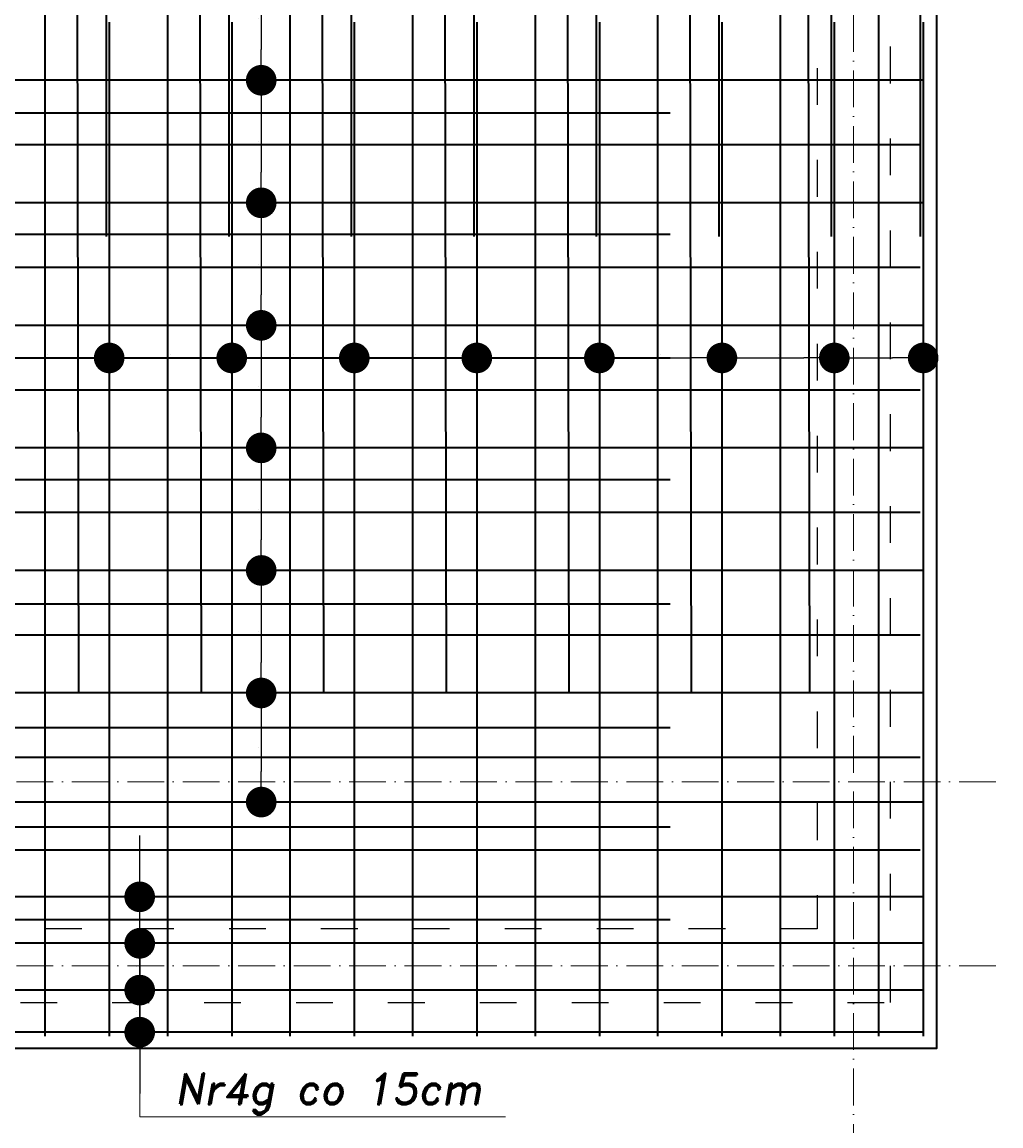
# Model space of a CAD drawing. Header units: millimetres. Extents: x 300938 to 312016, y 11971 to 20881.
# Tile 221 of 239: x 310409 to 310729, y 18312 to 18672. Entities that reach past the tile are written whole.
import ezdxf

# ---------------------------------------------------------------- set-up
doc = ezdxf.new("R2010")
doc.units = ezdxf.units.MM
doc.linetypes.add('ACAD_ISO03W100', pattern=[30, 12, -18])
doc.linetypes.add('ACAD_ISO10W100', pattern=[18, 12, -3, 0, -3])
for name, color, linetype, lineweight in [('konstrukcja', 3, 'Continuous', 35), ('konstrukcja wymiary', 1, 'Continuous', 13), ('opisy', 2, 'Continuous', 18), ('osie', 5, 'ACAD_ISO10W100', 13), ('zbrojenie płyty', 141, 'Continuous', 35)]:
    doc.layers.add(name, color=color, linetype=linetype, lineweight=lineweight)
doc.layers.add('przerywane', color=6, linetype='ACAD_ISO03W100')
doc.styles.add('KONSTRUKCJA', font='romand.shx', dxfattribs={"oblique": 10})
doc.styles.get("Standard").update_dxf_attribs({"font": 'romand.shx', "oblique": 10})
doc.dimstyles.new('150', dxfattribs={"dimtxt": 10, "dimasz": 7, "dimexe": 1.25, "dimexo": 0.625, "dimgap": 3, "dimtad": 1, "dimdec": 0, "dimrnd": 0.5, "dimtxsty": 'KONSTRUKCJA', "dimblk": 'ARCHTICK', "dimcen": 2.5, "dimadec": 0, "dimazin": 0, "dimtfac": 1, "dimtdec": 0, "dimtix": 1, "dimtmove": 0, "dimatfit": 3, "dimfxl": 4, "dimfxlon": 1, "dimarcsym": 0})
doc.dimstyles.new('kropki', dxfattribs={"dimtxt": 0.001, "dimasz": 10, "dimexe": 1.25, "dimexo": 0.625, "dimgap": 1, "dimtad": 1, "dimtxsty": 'Standard', "dimblk": 'DOT', "dimcen": 2.5, "dimadec": 0, "dimazin": 0, "dimtfac": 1, "dimtmove": 0, "dimatfit": 3, "dimfxl": 1, "dimfxlon": 1, "dimarcsym": 0})

# ---------------------------------------------------------------- blocks, each defined once
blk = doc.blocks.new('_Dot')
at = {"color": 0, "linetype": 'ByBlock', "lineweight": -2}
blk.add_line((-0.5, 0), (-1, 0), dxfattribs=at)
at = {"color": 0, "linetype": 'ByBlock', "const_width": 0.5}
blk.add_lwpolyline([(-0.25, 0, 1), (0.25, 0, 1)], format="xyb", close=True, dxfattribs=at)
blk = doc.blocks.new('*D776')
at = {"layer": 'Defpoints', "color": 0, "transparency": 16777216}
for p in [(310476.44, 18693.24), (310476.44, 18653.24), (310487.07, 18653.24)]:
    blk.add_point(p, dxfattribs=at)
at = {"layer": 'konstrukcja wymiary', "color": 0, "lineweight": -2, "transparency": 16777216}
for p, q in [((310486.07, 18693.24), (310488.32, 18693.24)), ((310487.07, 18683.24), (310487.07, 18663.24)), ((310486.07, 18653.24), (310488.32, 18653.24))]:
    blk.add_line(p, q, dxfattribs=at)
at = {"layer": 'konstrukcja wymiary', "color": 0, "lineweight": -2, "transparency": 16777216, "xscale": 10, "yscale": 10, "zscale": 10}
for p, rotation in [((310487.07, 18693.24), 90), ((310487.07, 18653.24), 270)]:
    blk.add_blockref('_Dot', p, dxfattribs=dict(at, rotation=rotation))
at = {"layer": 'konstrukcja wymiary', "color": 0, "transparency": 16777216, "insert": (310486.07, 18673.24), "char_height": 0.001, "attachment_point": 5, "rotation": 90}
blk.add_mtext('40', dxfattribs=at)
blk = doc.blocks.new('*D777')
at = {"layer": 'Defpoints', "color": 0, "transparency": 16777216}
for p in [(310476.44, 18653.24), (310477.44, 18613.24), (310487.07, 18613.24)]:
    blk.add_point(p, dxfattribs=at)
at = {"layer": 'konstrukcja wymiary', "color": 0, "lineweight": -2, "transparency": 16777216}
for p, q in [((310486.07, 18653.24), (310488.32, 18653.24)), ((310487.07, 18643.24), (310487.07, 18623.24)), ((310486.07, 18613.24), (310488.32, 18613.24))]:
    blk.add_line(p, q, dxfattribs=at)
at = {"layer": 'konstrukcja wymiary', "color": 0, "lineweight": -2, "transparency": 16777216, "xscale": 10, "yscale": 10, "zscale": 10}
for p, rotation in [((310487.07, 18653.24), 90), ((310487.07, 18613.24), 270)]:
    blk.add_blockref('_Dot', p, dxfattribs=dict(at, rotation=rotation))
at = {"layer": 'konstrukcja wymiary', "color": 0, "transparency": 16777216, "insert": (310486.07, 18633.24), "char_height": 0.001, "attachment_point": 5, "rotation": 90}
blk.add_mtext('40', dxfattribs=at)
blk = doc.blocks.new('*D778')
at = {"layer": 'Defpoints', "color": 0, "transparency": 16777216}
for p in [(310477.44, 18613.24), (310477.44, 18573.24), (310487.07, 18573.24)]:
    blk.add_point(p, dxfattribs=at)
at = {"layer": 'konstrukcja wymiary', "color": 0, "lineweight": -2, "transparency": 16777216}
for p, q in [((310486.07, 18613.24), (310488.32, 18613.24)), ((310487.07, 18603.24), (310487.07, 18583.24)), ((310486.07, 18573.24), (310488.32, 18573.24))]:
    blk.add_line(p, q, dxfattribs=at)
at = {"layer": 'konstrukcja wymiary', "color": 0, "lineweight": -2, "transparency": 16777216, "xscale": 10, "yscale": 10, "zscale": 10}
for p, rotation in [((310487.07, 18613.24), 90), ((310487.07, 18573.24), 270)]:
    blk.add_blockref('_Dot', p, dxfattribs=dict(at, rotation=rotation))
at = {"layer": 'konstrukcja wymiary', "color": 0, "transparency": 16777216, "insert": (310486.07, 18593.24), "char_height": 0.001, "attachment_point": 5, "rotation": 90}
blk.add_mtext('40', dxfattribs=at)
blk = doc.blocks.new('*D779')
at = {"layer": 'Defpoints', "color": 0, "transparency": 16777216}
for p in [(310477.44, 18573.24), (310477.44, 18533.24), (310487.07, 18533.24)]:
    blk.add_point(p, dxfattribs=at)
at = {"layer": 'konstrukcja wymiary', "color": 0, "lineweight": -2, "transparency": 16777216}
for p, q in [((310486.07, 18573.24), (310488.32, 18573.24)), ((310487.07, 18563.24), (310487.07, 18543.24)), ((310486.07, 18533.24), (310488.32, 18533.24))]:
    blk.add_line(p, q, dxfattribs=at)
at = {"layer": 'konstrukcja wymiary', "color": 0, "lineweight": -2, "transparency": 16777216, "xscale": 10, "yscale": 10, "zscale": 10}
for p, rotation in [((310487.07, 18573.24), 90), ((310487.07, 18533.24), 270)]:
    blk.add_blockref('_Dot', p, dxfattribs=dict(at, rotation=rotation))
at = {"layer": 'konstrukcja wymiary', "color": 0, "transparency": 16777216, "insert": (310486.07, 18553.24), "char_height": 0.001, "attachment_point": 5, "rotation": 90}
blk.add_mtext('40', dxfattribs=at)
blk = doc.blocks.new('*D780')
at = {"layer": 'Defpoints', "color": 0, "transparency": 16777216}
for p in [(310477.44, 18533.24), (310477.44, 18493.24), (310487.07, 18493.24)]:
    blk.add_point(p, dxfattribs=at)
at = {"layer": 'konstrukcja wymiary', "color": 0, "lineweight": -2, "transparency": 16777216}
for p, q in [((310486.07, 18533.24), (310488.32, 18533.24)), ((310487.07, 18523.24), (310487.07, 18503.24)), ((310486.07, 18493.24), (310488.32, 18493.24))]:
    blk.add_line(p, q, dxfattribs=at)
at = {"layer": 'konstrukcja wymiary', "color": 0, "lineweight": -2, "transparency": 16777216, "xscale": 10, "yscale": 10, "zscale": 10}
for p, rotation in [((310487.07, 18533.24), 90), ((310487.07, 18493.24), 270)]:
    blk.add_blockref('_Dot', p, dxfattribs=dict(at, rotation=rotation))
at = {"layer": 'konstrukcja wymiary', "color": 0, "transparency": 16777216, "insert": (310486.07, 18513.24), "char_height": 0.001, "attachment_point": 5, "rotation": 90}
blk.add_mtext('40', dxfattribs=at)
blk = doc.blocks.new('*D781')
at = {"layer": 'Defpoints', "color": 0, "transparency": 16777216}
for p in [(310477.44, 18493.24), (310477.44, 18453.24), (310487.07, 18453.24)]:
    blk.add_point(p, dxfattribs=at)
at = {"layer": 'konstrukcja wymiary', "color": 0, "lineweight": -2, "transparency": 16777216}
for p, q in [((310486.07, 18493.24), (310488.32, 18493.24)), ((310487.07, 18483.24), (310487.07, 18463.24)), ((310486.07, 18453.24), (310488.32, 18453.24))]:
    blk.add_line(p, q, dxfattribs=at)
at = {"layer": 'konstrukcja wymiary', "color": 0, "lineweight": -2, "transparency": 16777216, "xscale": 10, "yscale": 10, "zscale": 10}
for p, rotation in [((310487.07, 18493.24), 90), ((310487.07, 18453.24), 270)]:
    blk.add_blockref('_Dot', p, dxfattribs=dict(at, rotation=rotation))
at = {"layer": 'konstrukcja wymiary', "color": 0, "transparency": 16777216, "insert": (310486.07, 18473.24), "char_height": 0.001, "attachment_point": 5, "rotation": 90}
blk.add_mtext('40', dxfattribs=at)
blk = doc.blocks.new('*D782')
at = {"layer": 'Defpoints', "color": 0, "transparency": 16777216}
for p in [(310477.44, 18453.24), (310477.44, 18417.63), (310487.07, 18417.63)]:
    blk.add_point(p, dxfattribs=at)
at = {"layer": 'konstrukcja wymiary', "color": 0, "lineweight": -2, "transparency": 16777216}
for p, q in [((310486.07, 18453.24), (310488.32, 18453.24)), ((310487.07, 18443.24), (310487.07, 18427.63)), ((310486.07, 18417.63), (310488.32, 18417.63))]:
    blk.add_line(p, q, dxfattribs=at)
at = {"layer": 'konstrukcja wymiary', "color": 0, "lineweight": -2, "transparency": 16777216, "xscale": 10, "yscale": 10, "zscale": 10}
for p, rotation in [((310487.07, 18453.24), 90), ((310487.07, 18417.63), 270)]:
    blk.add_blockref('_Dot', p, dxfattribs=dict(at, rotation=rotation))
at = {"layer": 'konstrukcja wymiary', "color": 0, "transparency": 16777216, "insert": (310486.07, 18435.44), "char_height": 0.001, "attachment_point": 5, "rotation": 90}
blk.add_mtext('35,61', dxfattribs=at)
blk = doc.blocks.new('*D879')
at = {"layer": 'Defpoints', "color": 0, "transparency": 16777216}
for p in [(310436.61, 18356.25), (310447.4, 18356.25), (310436.61, 18342.51)]:
    blk.add_point(p, dxfattribs=at)
at = {"layer": 'konstrukcja wymiary', "color": 0, "lineweight": -2, "transparency": 16777216}
for p, q in [((310447.4, 18366.25), (310447.4, 18376.25)), ((310446.4, 18356.25), (310448.65, 18356.25)), ((310447.4, 18342.51), (310447.4, 18356.25)), ((310446.4, 18342.51), (310448.65, 18342.51)), ((310447.4, 18332.51), (310447.4, 18322.51))]:
    blk.add_line(p, q, dxfattribs=at)
at = {"layer": 'konstrukcja wymiary', "color": 0, "lineweight": -2, "transparency": 16777216, "xscale": 10, "yscale": 10, "zscale": 10}
for p, rotation in [((310447.4, 18356.25), 270), ((310447.4, 18342.51), 90)]:
    blk.add_blockref('_Dot', p, dxfattribs=dict(at, rotation=rotation))
at = {"layer": 'konstrukcja wymiary', "color": 0, "transparency": 16777216, "insert": (310446.4, 18349.38), "char_height": 0.001, "attachment_point": 5, "rotation": 90}
blk.add_mtext('13,74', dxfattribs=at)
blk = doc.blocks.new('*D880')
at = {"layer": 'Defpoints', "color": 0, "transparency": 16777216}
for p in [(310436.61, 18371.52), (310447.4, 18371.52), (310436.61, 18356.25)]:
    blk.add_point(p, dxfattribs=at)
at = {"layer": 'konstrukcja wymiary', "color": 0, "lineweight": -2, "transparency": 16777216}
for p, q in [((310447.4, 18381.52), (310447.4, 18391.52)), ((310446.4, 18371.52), (310448.65, 18371.52)), ((310447.4, 18356.25), (310447.4, 18371.52)), ((310446.4, 18356.25), (310448.65, 18356.25)), ((310447.4, 18346.25), (310447.4, 18336.25))]:
    blk.add_line(p, q, dxfattribs=at)
at = {"layer": 'konstrukcja wymiary', "color": 0, "lineweight": -2, "transparency": 16777216, "xscale": 10, "yscale": 10, "zscale": 10}
for p, rotation in [((310447.4, 18371.52), 270), ((310447.4, 18356.25), 90)]:
    blk.add_blockref('_Dot', p, dxfattribs=dict(at, rotation=rotation))
at = {"layer": 'konstrukcja wymiary', "color": 0, "transparency": 16777216, "insert": (310446.4, 18363.89), "char_height": 0.001, "attachment_point": 5, "rotation": 90}
blk.add_mtext('15,27', dxfattribs=at)
blk = doc.blocks.new('*D881')
at = {"layer": 'Defpoints', "color": 0, "transparency": 16777216}
for p in [(310436.61, 18386.7), (310447.4, 18386.7), (310436.61, 18371.52)]:
    blk.add_point(p, dxfattribs=at)
at = {"layer": 'konstrukcja wymiary', "color": 0, "lineweight": -2, "transparency": 16777216}
for p, q in [((310447.4, 18396.7), (310447.4, 18406.7)), ((310446.4, 18386.7), (310448.65, 18386.7)), ((310447.4, 18371.52), (310447.4, 18386.7)), ((310446.4, 18371.52), (310448.65, 18371.52)), ((310447.4, 18361.52), (310447.4, 18351.52))]:
    blk.add_line(p, q, dxfattribs=at)
at = {"layer": 'konstrukcja wymiary', "color": 0, "lineweight": -2, "transparency": 16777216, "xscale": 10, "yscale": 10, "zscale": 10}
for p, rotation in [((310447.4, 18386.7), 270), ((310447.4, 18371.52), 90)]:
    blk.add_blockref('_Dot', p, dxfattribs=dict(at, rotation=rotation))
at = {"layer": 'konstrukcja wymiary', "color": 0, "transparency": 16777216, "insert": (310446.4, 18379.11), "char_height": 0.001, "attachment_point": 5, "rotation": 90}
blk.add_mtext('15,18', dxfattribs=at)
blk = doc.blocks.new('*D953')
at = {"layer": 'Defpoints', "color": 0, "transparency": 16777216}
for p in [(310437.44, 18562.6), (310397.44, 18552.24), (310437.44, 18552.24)]:
    blk.add_point(p, dxfattribs=at)
at = {"layer": 'konstrukcja wymiary', "color": 0, "lineweight": -2, "transparency": 16777216}
for p, q in [((310397.44, 18561.6), (310397.44, 18563.85)), ((310437.44, 18561.6), (310437.44, 18563.85)), ((310407.44, 18562.6), (310427.44, 18562.6))]:
    blk.add_line(p, q, dxfattribs=at)
at = {"layer": 'konstrukcja wymiary', "color": 0, "lineweight": -2, "transparency": 16777216, "xscale": 10, "yscale": 10, "zscale": 10, "rotation": 180}
blk.add_blockref('_Dot', (310397.44, 18562.6), dxfattribs=at)
at = {"layer": 'konstrukcja wymiary', "color": 0, "lineweight": -2, "transparency": 16777216, "xscale": 10, "yscale": 10, "zscale": 10}
blk.add_blockref('_Dot', (310437.44, 18562.6), dxfattribs=at)
at = {"layer": 'konstrukcja wymiary', "color": 0, "transparency": 16777216, "insert": (310417.44, 18563.61), "char_height": 0.001, "attachment_point": 5}
blk.add_mtext('40', dxfattribs=at)
blk = doc.blocks.new('*D954')
at = {"layer": 'Defpoints', "color": 0, "transparency": 16777216}
for p in [(310477.44, 18562.6), (310437.44, 18552.24), (310477.44, 18552.24)]:
    blk.add_point(p, dxfattribs=at)
at = {"layer": 'konstrukcja wymiary', "color": 0, "lineweight": -2, "transparency": 16777216}
for p, q in [((310437.44, 18561.6), (310437.44, 18563.85)), ((310477.44, 18561.6), (310477.44, 18563.85)), ((310447.44, 18562.6), (310467.44, 18562.6))]:
    blk.add_line(p, q, dxfattribs=at)
at = {"layer": 'konstrukcja wymiary', "color": 0, "lineweight": -2, "transparency": 16777216, "xscale": 10, "yscale": 10, "zscale": 10, "rotation": 180}
blk.add_blockref('_Dot', (310437.44, 18562.6), dxfattribs=at)
at = {"layer": 'konstrukcja wymiary', "color": 0, "lineweight": -2, "transparency": 16777216, "xscale": 10, "yscale": 10, "zscale": 10}
blk.add_blockref('_Dot', (310477.44, 18562.6), dxfattribs=at)
at = {"layer": 'konstrukcja wymiary', "color": 0, "transparency": 16777216, "insert": (310457.44, 18563.61), "char_height": 0.001, "attachment_point": 5}
blk.add_mtext('40', dxfattribs=at)
blk = doc.blocks.new('*D955')
at = {"layer": 'Defpoints', "color": 0, "transparency": 16777216}
for p in [(310517.44, 18562.6), (310477.44, 18552.24), (310517.44, 18552.24)]:
    blk.add_point(p, dxfattribs=at)
at = {"layer": 'konstrukcja wymiary', "color": 0, "lineweight": -2, "transparency": 16777216}
for p, q in [((310477.44, 18561.6), (310477.44, 18563.85)), ((310517.44, 18561.6), (310517.44, 18563.85)), ((310487.44, 18562.6), (310507.44, 18562.6))]:
    blk.add_line(p, q, dxfattribs=at)
at = {"layer": 'konstrukcja wymiary', "color": 0, "lineweight": -2, "transparency": 16777216, "xscale": 10, "yscale": 10, "zscale": 10, "rotation": 180}
blk.add_blockref('_Dot', (310477.44, 18562.6), dxfattribs=at)
at = {"layer": 'konstrukcja wymiary', "color": 0, "lineweight": -2, "transparency": 16777216, "xscale": 10, "yscale": 10, "zscale": 10}
blk.add_blockref('_Dot', (310517.44, 18562.6), dxfattribs=at)
at = {"layer": 'konstrukcja wymiary', "color": 0, "transparency": 16777216, "insert": (310497.44, 18563.61), "char_height": 0.001, "attachment_point": 5}
blk.add_mtext('40', dxfattribs=at)
blk = doc.blocks.new('*D956')
at = {"layer": 'Defpoints', "color": 0, "transparency": 16777216}
for p in [(310557.44, 18562.6), (310517.44, 18552.24), (310557.44, 18552.24)]:
    blk.add_point(p, dxfattribs=at)
at = {"layer": 'konstrukcja wymiary', "color": 0, "lineweight": -2, "transparency": 16777216}
for p, q in [((310517.44, 18561.6), (310517.44, 18563.85)), ((310557.44, 18561.6), (310557.44, 18563.85)), ((310527.44, 18562.6), (310547.44, 18562.6))]:
    blk.add_line(p, q, dxfattribs=at)
at = {"layer": 'konstrukcja wymiary', "color": 0, "lineweight": -2, "transparency": 16777216, "xscale": 10, "yscale": 10, "zscale": 10, "rotation": 180}
blk.add_blockref('_Dot', (310517.44, 18562.6), dxfattribs=at)
at = {"layer": 'konstrukcja wymiary', "color": 0, "lineweight": -2, "transparency": 16777216, "xscale": 10, "yscale": 10, "zscale": 10}
blk.add_blockref('_Dot', (310557.44, 18562.6), dxfattribs=at)
at = {"layer": 'konstrukcja wymiary', "color": 0, "transparency": 16777216, "insert": (310537.44, 18563.61), "char_height": 0.001, "attachment_point": 5}
blk.add_mtext('40', dxfattribs=at)
blk = doc.blocks.new('*D957')
at = {"layer": 'Defpoints', "color": 0, "transparency": 16777216}
for p in [(310597.44, 18562.6), (310557.44, 18552.24), (310597.44, 18552.24)]:
    blk.add_point(p, dxfattribs=at)
at = {"layer": 'konstrukcja wymiary', "color": 0, "lineweight": -2, "transparency": 16777216}
for p, q in [((310557.44, 18561.6), (310557.44, 18563.85)), ((310597.44, 18561.6), (310597.44, 18563.85)), ((310567.44, 18562.6), (310587.44, 18562.6))]:
    blk.add_line(p, q, dxfattribs=at)
at = {"layer": 'konstrukcja wymiary', "color": 0, "lineweight": -2, "transparency": 16777216, "xscale": 10, "yscale": 10, "zscale": 10, "rotation": 180}
blk.add_blockref('_Dot', (310557.44, 18562.6), dxfattribs=at)
at = {"layer": 'konstrukcja wymiary', "color": 0, "lineweight": -2, "transparency": 16777216, "xscale": 10, "yscale": 10, "zscale": 10}
blk.add_blockref('_Dot', (310597.44, 18562.6), dxfattribs=at)
at = {"layer": 'konstrukcja wymiary', "color": 0, "transparency": 16777216, "insert": (310577.44, 18563.61), "char_height": 0.001, "attachment_point": 5}
blk.add_mtext('40', dxfattribs=at)
blk = doc.blocks.new('*D958')
at = {"layer": 'Defpoints', "color": 0, "transparency": 16777216}
for p in [(310637.44, 18562.6), (310597.44, 18552.24), (310637.44, 18552.24)]:
    blk.add_point(p, dxfattribs=at)
at = {"layer": 'konstrukcja wymiary', "color": 0, "lineweight": -2, "transparency": 16777216}
for p, q in [((310597.44, 18561.6), (310597.44, 18563.85)), ((310637.44, 18561.6), (310637.44, 18563.85)), ((310607.44, 18562.6), (310627.44, 18562.6))]:
    blk.add_line(p, q, dxfattribs=at)
at = {"layer": 'konstrukcja wymiary', "color": 0, "lineweight": -2, "transparency": 16777216, "xscale": 10, "yscale": 10, "zscale": 10, "rotation": 180}
blk.add_blockref('_Dot', (310597.44, 18562.6), dxfattribs=at)
at = {"layer": 'konstrukcja wymiary', "color": 0, "lineweight": -2, "transparency": 16777216, "xscale": 10, "yscale": 10, "zscale": 10}
blk.add_blockref('_Dot', (310637.44, 18562.6), dxfattribs=at)
at = {"layer": 'konstrukcja wymiary', "color": 0, "transparency": 16777216, "insert": (310617.44, 18563.61), "char_height": 0.001, "attachment_point": 5}
blk.add_mtext('40', dxfattribs=at)
blk = doc.blocks.new('*D959')
at = {"layer": 'Defpoints', "color": 0, "transparency": 16777216}
for p in [(310674.13, 18562.6), (310637.44, 18552.24), (310674.13, 18552.24)]:
    blk.add_point(p, dxfattribs=at)
at = {"layer": 'konstrukcja wymiary', "color": 0, "lineweight": -2, "transparency": 16777216}
for p, q in [((310637.44, 18561.6), (310637.44, 18563.85)), ((310674.13, 18561.6), (310674.13, 18563.85)), ((310647.44, 18562.6), (310664.13, 18562.6))]:
    blk.add_line(p, q, dxfattribs=at)
at = {"layer": 'konstrukcja wymiary', "color": 0, "lineweight": -2, "transparency": 16777216, "xscale": 10, "yscale": 10, "zscale": 10, "rotation": 180}
blk.add_blockref('_Dot', (310637.44, 18562.6), dxfattribs=at)
at = {"layer": 'konstrukcja wymiary', "color": 0, "lineweight": -2, "transparency": 16777216, "xscale": 10, "yscale": 10, "zscale": 10}
blk.add_blockref('_Dot', (310674.13, 18562.6), dxfattribs=at)
at = {"layer": 'konstrukcja wymiary', "color": 0, "transparency": 16777216, "insert": (310655.79, 18563.61), "char_height": 0.001, "attachment_point": 5}
blk.add_mtext('36,69', dxfattribs=at)
blk = doc.blocks.new('*D960')
at = {"layer": 'Defpoints', "color": 0, "transparency": 16777216}
for p in [(310703.13, 18562.6), (310674.13, 18552.24), (310703.13, 18552.24)]:
    blk.add_point(p, dxfattribs=at)
at = {"layer": 'konstrukcja wymiary', "color": 0, "lineweight": -2, "transparency": 16777216}
for p, q in [((310674.13, 18561.6), (310674.13, 18563.85)), ((310703.13, 18561.6), (310703.13, 18563.85)), ((310684.13, 18562.6), (310693.13, 18562.6))]:
    blk.add_line(p, q, dxfattribs=at)
at = {"layer": 'konstrukcja wymiary', "color": 0, "lineweight": -2, "transparency": 16777216, "xscale": 10, "yscale": 10, "zscale": 10, "rotation": 180}
blk.add_blockref('_Dot', (310674.13, 18562.6), dxfattribs=at)
at = {"layer": 'konstrukcja wymiary', "color": 0, "lineweight": -2, "transparency": 16777216, "xscale": 10, "yscale": 10, "zscale": 10}
blk.add_blockref('_Dot', (310703.13, 18562.6), dxfattribs=at)
at = {"layer": 'konstrukcja wymiary', "color": 0, "transparency": 16777216, "insert": (310688.63, 18563.61), "char_height": 0.001, "attachment_point": 5}
blk.add_mtext('29', dxfattribs=at)
blk = doc.blocks.new('_ArchTick')
at = {"color": 0, "linetype": 'ByBlock', "lineweight": 13, "const_width": 0.15}
blk.add_lwpolyline([(-0.5, -0.5), (0.5, 0.5)], dxfattribs=at)
blk = doc.blocks.new('*D1060')
at = {"layer": 'Defpoints', "color": 0, "transparency": 16777216}
for p in [(310033.44, 18337.22), (310707.44, 18337.22), (310707.44, 18297.22)]:
    blk.add_point(p, dxfattribs=at)
at = {"layer": 'konstrukcja wymiary', "color": 0, "lineweight": -2, "transparency": 16777216}
for p, q in [((310033.44, 18301.22), (310033.44, 18295.97)), ((310707.44, 18301.22), (310707.44, 18295.97)), ((310033.44, 18297.22), (310707.44, 18297.22))]:
    blk.add_line(p, q, dxfattribs=at)
at = {"layer": 'konstrukcja wymiary', "color": 0, "lineweight": -2, "transparency": 16777216, "xscale": 7, "yscale": 7, "zscale": 7, "rotation": 180}
blk.add_blockref('_ArchTick', (310033.44, 18297.22), dxfattribs=at)
at = {"layer": 'konstrukcja wymiary', "color": 0, "lineweight": -2, "transparency": 16777216, "xscale": 7, "yscale": 7, "zscale": 7}
blk.add_blockref('_ArchTick', (310707.44, 18297.22), dxfattribs=at)
at = {"layer": 'konstrukcja wymiary', "color": 0, "transparency": 16777216, "insert": (310370.44, 18305.22), "char_height": 10, "attachment_point": 5, "style": 'KONSTRUKCJA'}
blk.add_mtext('674', dxfattribs=at)

msp = doc.modelspace()

# ---------------------------------------------------------------- linework, layer by layer
at = {"layer": 'konstrukcja'}
msp.add_lwpolyline([(309567.44, 18337.224), (308893.44, 18337.224), (308893.44, 19606.224), (310707.44, 19606.224), (310707.44, 18337.224), (310033.44, 18337.224)], dxfattribs=at)
at = {"layer": 'konstrukcja wymiary'}
for p in [(310447.405, 18394.202), (310566.807, 18314.898)]:
    msp.add_line(p, (310447.405, 18314.898), dxfattribs=at)
at = {"layer": 'osie'}
for p, q in [((310680.44, 19760.509), (310680.44, 18286.332)), ((308705.771, 18424.224), (310728.51, 18424.224)), ((308705.771, 18364.224), (310728.51, 18364.224))]:
    msp.add_line(p, q, dxfattribs=at)
at = {"layer": 'przerywane'}
for p, q in [((310692.44, 18352.224), (310692.44, 19591.224)), ((310668.556, 18987.224), (310668.556, 18376.224)), ((310668.556, 18376.224), (310072.44, 18376.224)), ((310048.44, 18352.224), (310692.44, 18352.224))]:
    msp.add_line(p, q, dxfattribs=at)
at = {"layer": 'zbrojenie płyty'}
for p, q in [((310436.44, 19602.224), (310436.44, 18602.224)), ((310476.44, 19602.224), (310476.44, 18602.224)), ((310516.44, 19602.224), (310516.44, 18602.224)), ((310556.44, 19602.224), (310556.44, 18602.224)), ((310596.44, 19602.224), (310596.44, 18602.224)), ((310636.44, 19602.224), (310636.44, 18602.224)), ((310673.132, 19602.224), (310673.132, 18602.224)), ((310702.132, 19602.224), (310702.132, 18602.224)), ((310416.44, 19341.224), (310416.44, 18341.224)), ((310456.44, 19341.224), (310456.44, 18341.224)), ((310496.44, 19341.224), (310496.44, 18341.224)), ((310536.44, 19341.224), (310536.44, 18341.224)), ((310576.44, 19341.224), (310576.44, 18341.224)), ((310616.44, 19341.224), (310616.44, 18341.224)), ((310656.44, 19341.224), (310656.44, 18341.224)), ((310688.517, 19341.224), (310688.517, 18341.224)), ((310426.44, 18953.243), (310427.44, 18453.243)), ((310466.44, 18953.243), (310467.44, 18453.243)), ((310506.44, 18953.243), (310507.44, 18453.243)), ((310546.44, 18953.243), (310547.44, 18453.243)), ((310586.44, 18953.243), (310587.44, 18453.243)), ((310626.44, 18953.243), (310627.44, 18453.243)), ((310665.004, 18953.243), (310666.004, 18453.243)), ((310437.44, 18672.224), (310437.44, 18341.224)), ((310477.44, 18672.224), (310477.44, 18341.224)), ((310517.44, 18672.224), (310517.44, 18341.224)), ((310557.44, 18672.224), (310557.44, 18341.224)), ((310597.44, 18672.224), (310597.44, 18341.224)), ((310637.44, 18672.224), (310637.44, 18341.224)), ((310674.132, 18672.224), (310674.132, 18341.224)), ((310703.132, 18672.224), (310703.132, 18341.224)), ((310703.44, 18653.243), (310330.44, 18653.243)), ((310120.498, 18642.605), (310620.498, 18642.605)), ((309502.132, 18632.243), (310702.132, 18632.243)), ((310703.44, 18613.243), (310330.44, 18613.243)), ((310120.498, 18602.957), (310620.498, 18602.957)), ((309502.132, 18592.243), (310702.132, 18592.243)), ((310703.44, 18573.243), (310330.44, 18573.243)), ((310120.498, 18562.605), (310620.498, 18562.605)), ((309502.132, 18552.243), (310702.132, 18552.243)), ((310703.44, 18533.243), (310330.44, 18533.243)), ((310120.498, 18522.957), (310620.498, 18522.957)), ((309502.132, 18512.243), (310702.132, 18512.243)), ((310703.44, 18493.243), (310330.44, 18493.243)), ((310120.498, 18482.346), (310620.498, 18482.346)), ((309502.132, 18472.243), (310702.132, 18472.243)), ((310703.44, 18453.243), (310330.44, 18453.243)), ((310120.498, 18442.006), (310620.498, 18442.006)), ((309502.132, 18432.243), (310702.132, 18432.243)), ((310703.44, 18417.632), (310330.44, 18417.632)), ((310120.498, 18409.535), (310620.498, 18409.535)), ((309502.132, 18402.03), (310702.132, 18402.03)), ((310703.44, 18386.702), (310037.322, 18386.702)), ((310120.498, 18379.275), (310620.498, 18379.275)), ((310703.44, 18371.524), (310037.322, 18371.524)), ((310703.44, 18356.255), (310037.322, 18356.255)), ((310703.44, 18342.512), (310037.322, 18342.512))]:
    msp.add_line(p, q, dxfattribs=at)

# ---------------------------------------------------------------- texts
at = {"layer": 'opisy', "insert": (310509.044, 18322.344), "char_height": 10, "width": 231.49388, "attachment_point": 5}
msp.add_mtext('Nr4g co 15cm', dxfattribs=at)

# ---------------------------------------------------------------- dimensions: what is measured, and where the dimension line sits
at = {"layer": 'konstrukcja wymiary'}
for base, p1, p2, picture, middle in [((310487.071, 18653.243), (310476.44, 18693.243), (310476.44, 18653.243), '*D776', (310486.07, 18673.243)), ((310487.071, 18613.243), (310476.44, 18653.243), (310477.44, 18613.243), '*D777', (310486.07, 18633.243)), ((310487.071, 18573.243), (310477.44, 18613.243), (310477.44, 18573.243), '*D778', (310486.07, 18593.243)), ((310487.071, 18533.243), (310477.44, 18573.243), (310477.44, 18533.243), '*D779', (310486.07, 18553.243)), ((310487.071, 18493.243), (310477.44, 18533.243), (310477.44, 18493.243), '*D780', (310486.07, 18513.243)), ((310487.071, 18453.243), (310477.44, 18493.243), (310477.44, 18453.243), '*D781', (310486.07, 18473.243)), ((310487.071, 18417.632), (310477.44, 18453.243), (310477.44, 18417.632), '*D782', (310486.07, 18435.438)), ((310447.405, 18386.702), (310436.609, 18371.524), (310436.609, 18386.702), '*D881', (310446.404, 18379.113)), ((310447.405, 18371.524), (310436.609, 18356.255), (310436.609, 18371.524), '*D880', (310446.404, 18363.889))]:
    dim = msp.add_linear_dim(base=base, p1=p1, p2=p2, angle=90, dimstyle='kropki', override={"dimtmove": 1}, dxfattribs=at)
    dim.commit()
    dim.dimension.update_dxf_attribs({"geometry": picture, "text_midpoint": middle})
for base, p1, p2, dimstyle, picture, middle in [((310437.44, 18562.605), (310397.44, 18552.243), (310437.44, 18552.243), 'kropki', '*D953', (310417.44, 18563.605)), ((310477.44, 18562.605), (310437.44, 18552.243), (310477.44, 18552.243), 'kropki', '*D954', (310457.44, 18563.605)), ((310517.44, 18562.605), (310477.44, 18552.243), (310517.44, 18552.243), 'kropki', '*D955', (310497.44, 18563.605)), ((310557.44, 18562.605), (310517.44, 18552.243), (310557.44, 18552.243), 'kropki', '*D956', (310537.44, 18563.605)), ((310597.44, 18562.605), (310557.44, 18552.243), (310597.44, 18552.243), 'kropki', '*D957', (310577.44, 18563.605)), ((310637.44, 18562.605), (310597.44, 18552.243), (310637.44, 18552.243), 'kropki', '*D958', (310617.44, 18563.605)), ((310674.132, 18562.605), (310637.44, 18552.243), (310674.132, 18552.243), 'kropki', '*D959', (310655.786, 18563.605)), ((310703.132, 18562.605), (310674.132, 18552.243), (310703.132, 18552.243), 'kropki', '*D960', (310688.632, 18563.605)), ((310707.44, 18297.224), (310033.44, 18337.224), (310707.44, 18337.224), '150', '*D1060', (310370.44, 18305.224))]:
    dim = msp.add_linear_dim(base=base, p1=p1, p2=p2, dimstyle=dimstyle, override={"dimtmove": 1}, dxfattribs=at)
    dim.commit()
    dim.dimension.update_dxf_attribs({"geometry": picture, "text_midpoint": middle})
dim = msp.add_linear_dim(base=(310447.405, 18356.255), p1=(310436.609, 18342.512), p2=(310436.609, 18356.255), angle=90, dimstyle='kropki', dxfattribs=at)
dim.commit()
dim.dimension.update_dxf_attribs({"geometry": '*D879', "text_midpoint": (310446.404, 18349.383)})

doc.saveas('drawing.dxf')
